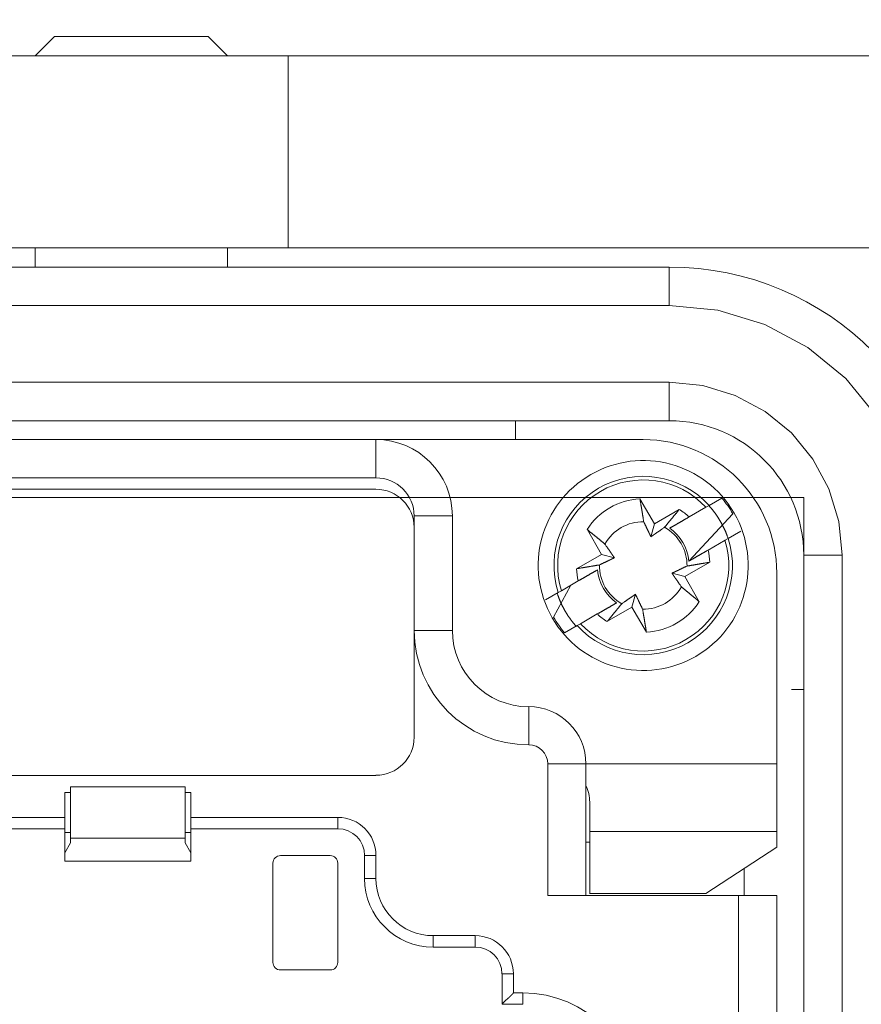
# Model space of a CAD drawing. Header units: millimetres. Extents: x 12388 to 56229, y -202 to 7369.
# Tile 61 of 88: x 21579 to 21666, y 2482 to 2584. Entities that reach past the tile are written whole.
import ezdxf

# ---------------------------------------------------------------- set-up
doc = ezdxf.new("R2010")
doc.units = ezdxf.units.MM
doc.header["$LTSCALE"] = 40
doc.layers.add('도면층1', color=1, linetype='Continuous')

# ---------------------------------------------------------------- blocks, each defined once
blk = doc.blocks.new('0077')
at = {"layer": '도면층1', "linetype": 'Continuous', "lineweight": 0}
for p, q in [((21582.15, 2582.55), (21580.14, 2580.54)), ((21598.14, 2582.54), (21582.14, 2582.54)), ((21600.14, 2580.54), (21598.13, 2582.55)), ((21606.46, 2580.54), (21574.14, 2580.54)), ((21606.46, 2560.54), (21606.46, 2580.54)), ((21670.14, 2580.54), (21606.46, 2580.54)), ((21606.46, 2560.54), (21574.14, 2560.54)), ((21580.14, 2560.54), (21580.14, 2558.54)), ((21600.14, 2558.54), (21600.14, 2560.54)), ((21671.82, 2560.54), (21606.46, 2560.54)), ((21534.14, 2558.54), (21646.14, 2558.54)), ((21646.14, 2558.54), (21646.14, 2554.54)), ((21646.14, 2554.54), (21534.14, 2554.54)), ((21646.14, 2546.54), (21534.14, 2546.54)), ((21646.14, 2542.54), (21646.14, 2546.54)), ((21534.14, 2542.54), (21646.14, 2542.54)), ((21630.14, 2540.61), (21630.14, 2542.54)), ((21563.95, 2540.57), (21615.61, 2540.57)), ((21615.61, 2540.57), (21615.61, 2536.6)), ((21643.43, 2540.57), (21615.61, 2540.57)), ((21615.61, 2536.6), (21563.95, 2536.6)), ((21563.95, 2535.41), (21615.61, 2535.41)), ((21643.09, 2534.4), (21644.59, 2531.8)), ((21651.61, 2534.48), (21650.29, 2533.72)), ((21644.59, 2531.8), (21647.19, 2533.3)), ((21648.18, 2527.91), (21652.77, 2532.85)), ((21648.21, 2532.51), (21649.96, 2533.52)), ((21649.96, 2533.52), (21650.29, 2533.72)), ((21623.56, 2532.62), (21619.59, 2532.62)), ((21619.59, 2531.43), (21619.59, 2532.62)), ((21623.56, 2532.62), (21623.56, 2520.7)), ((21644.23, 2530.46), (21644.59, 2531.8)), ((21647.16, 2531.91), (21646.19, 2531.35)), ((21648.21, 2532.51), (21648.11, 2532.46)), ((21619.59, 2531.43), (21619.59, 2520.7)), ((21639.09, 2528.62), (21637.58, 2531.23)), ((21652.28, 2530.27), (21653.6, 2531.04)), ((21651.95, 2530.08), (21650.19, 2529.07)), ((21652.28, 2530.27), (21651.95, 2530.08)), ((21636.48, 2527.12), (21639.09, 2528.62)), ((21639.09, 2528.62), (21640.43, 2528.26)), ((21650.37, 2527.8), (21647.77, 2526.3)), ((21660.14, 2528.54), (21660.14, 2348.54)), ((21664.14, 2528.54), (21660.14, 2528.54)), ((21664.14, 2348.54), (21664.14, 2528.54)), ((21638.67, 2527.01), (21636.67, 2525.85)), ((21647.77, 2526.3), (21646.43, 2526.66)), ((21657.34, 2526.66), (21657.34, 2506.8)), ((21634.91, 2524.83), (21636.66, 2525.85)), ((21647.77, 2526.3), (21649.27, 2523.69)), ((21634.58, 2524.64), (21633.26, 2523.88)), ((21635.89, 2525.4), (21634.09, 2522.07)), ((21634.58, 2524.64), (21634.91, 2524.83)), ((21638.65, 2522.41), (21640.66, 2523.57)), ((21642.62, 2524.46), (21642.26, 2523.12)), ((21642.26, 2523.12), (21639.66, 2521.61)), ((21643.77, 2520.51), (21642.26, 2523.12)), ((21638.65, 2522.41), (21636.9, 2521.39)), ((21619.59, 2520.7), (21619.59, 2509.58)), ((21623.56, 2520.7), (21619.59, 2520.7)), ((21635.24, 2520.44), (21636.56, 2521.2)), ((21636.9, 2521.39), (21636.56, 2521.2)), ((21658.87, 2514.54), (21660.14, 2514.54)), ((21631.51, 2512.76), (21631.51, 2508.78)), ((21633.49, 2506.8), (21637.47, 2506.8)), ((21633.49, 2493.09), (21633.49, 2506.8)), ((21637.47, 2506.8), (21637.47, 2493.09)), ((21657.34, 2506.8), (21637.47, 2506.8)), ((21657.34, 2506.8), (21657.34, 2499.75)), ((21615.61, 2505.6), (21563.95, 2505.6)), ((21583.82, 2504.41), (21595.74, 2504.41)), ((21583.82, 2504.41), (21583.82, 2499.05)), ((21595.74, 2499.05), (21595.74, 2504.41)), ((21583.23, 2501.23), (21583.23, 2503.82)), ((21583.23, 2503.82), (21583.82, 2503.82)), ((21595.74, 2503.82), (21596.34, 2503.82)), ((21596.34, 2503.82), (21596.34, 2501.23)), ((21637.86, 2499.75), (21637.86, 2502.82)), ((21561.57, 2501.23), (21583.23, 2501.23)), ((21583.23, 2500.04), (21583.23, 2501.23)), ((21596.34, 2501.23), (21611.64, 2501.23)), ((21596.34, 2501.23), (21596.34, 2500.04)), ((21611.64, 2501.23), (21611.64, 2500.04)), ((21583.23, 2500.04), (21561.57, 2500.04)), ((21583.23, 2496.66), (21583.23, 2500.04)), ((21596.34, 2500.04), (21596.34, 2496.66)), ((21611.64, 2500.04), (21596.34, 2500.04)), ((21583.82, 2499.64), (21583.23, 2499.64)), ((21583.82, 2499.05), (21583.82, 2498.57)), ((21583.82, 2499.05), (21595.74, 2499.05)), ((21596.34, 2499.64), (21595.74, 2499.64)), ((21595.74, 2498.57), (21595.74, 2499.05)), ((21637.86, 2493.28), (21637.86, 2499.75)), ((21657.34, 2499.75), (21637.86, 2499.75)), ((21657.34, 2498.13), (21657.34, 2499.75)), ((21583.82, 2498.57), (21583.23, 2497.55)), ((21596.34, 2497.55), (21595.74, 2498.57)), ((21637.47, 2498.65), (21637.86, 2498.65)), ((21657.34, 2498.13), (21649.96, 2493.29)), ((21605.68, 2497.26), (21610.84, 2497.26)), ((21615.61, 2497.26), (21614.42, 2497.26)), ((21614.42, 2494.87), (21614.42, 2497.26)), ((21615.61, 2497.26), (21615.61, 2494.87)), ((21596.34, 2496.66), (21583.23, 2496.66)), ((21604.88, 2486.13), (21604.88, 2496.46)), ((21611.64, 2496.46), (21611.64, 2486.13)), ((21653.93, 2495.89), (21653.93, 2493.09)), ((21615.61, 2494.87), (21614.42, 2494.87)), ((21653.36, 2493.09), (21633.49, 2493.09)), ((21649.96, 2493.29), (21637.86, 2493.29)), ((21657.34, 2493.09), (21653.36, 2493.09)), ((21653.36, 2385.4), (21653.36, 2493.09)), ((21657.34, 2493.09), (21657.34, 2385.4)), ((21621.57, 2488.91), (21625.94, 2488.91)), ((21621.57, 2488.91), (21621.57, 2487.72)), ((21625.94, 2488.91), (21625.94, 2487.72)), ((21625.94, 2487.72), (21621.57, 2487.72)), ((21610.84, 2485.34), (21605.68, 2485.34)), ((21629.92, 2484.94), (21628.73, 2484.94)), ((21628.73, 2481.76), (21628.73, 2484.94)), ((21629.92, 2484.94), (21629.92, 2482.95)), ((21629.92, 2482.95), (21630.91, 2482.95)), ((21630.91, 2482.95), (21630.91, 2481.76)), ((21630.91, 2481.76), (21628.73, 2481.76))]:
    blk.add_line(p, q, dxfattribs=at)
at = {"layer": '도면층1', "linetype": 'Continuous', "lineweight": 15}
for p, q in [((21660.14, 2534.54), (21520.14, 2534.54)), ((21660.14, 2342.54), (21660.14, 2534.54))]:
    blk.add_line(p, q, dxfattribs=at)
at = {"layer": '도면층1', "linetype": 'Continuous', "lineweight": 0, "flags": 128}
for points in [[(21672.14, 2528.54), (21671.64, 2533.61), (21670.16, 2538.49), (21667.75, 2542.99), (21664.52, 2546.93), (21660.58, 2550.16), (21656.09, 2552.56), (21651.21, 2554.04), (21646.14, 2554.54)], [(21646.14, 2546.54), (21649.65, 2546.2), (21653.02, 2545.17), (21656.14, 2543.51), (21658.86, 2541.27), (21661.1, 2538.54), (21662.77, 2535.43), (21663.79, 2532.05), (21664.14, 2528.54)]]:
    blk.add_lwpolyline(points, dxfattribs=at)
at = {"layer": '도면층1', "linetype": 'Continuous', "lineweight": 0}
for points in [[(21643.09, 2534.4), (21643.1, 2534.31, 0.00002), (21643.12, 2534.21, 0.000021), (21643.14, 2534.12, 0.000022), (21643.15, 2534.02, 0.000022), (21643.17, 2533.93, 0.000023), (21643.18, 2533.84, 0.000023), (21643.2, 2533.75, 0.000024), (21643.21, 2533.66, 0.000025), (21643.23, 2533.58, 0.000025), (21643.24, 2533.49, 0.000026), (21643.26, 2533.41, 0.000027), (21643.27, 2533.32, 0.000027), (21643.28, 2533.24, 0.000028), (21643.3, 2533.16, 0.000029), (21643.31, 2533.08, 0.00003), (21643.32, 2533, 0.000031), (21643.34, 2532.92, 0.000032), (21643.35, 2532.85, 0.000034), (21643.36, 2532.77, 0.000034), (21643.37, 2532.7, 0.000032), (21643.39, 2532.63, 0.000037), (21643.4, 2532.55, 0.000045), (21643.41, 2532.48, 0.000036), (21643.42, 2532.41, 0.000012), (21643.43, 2532.35, 0.000052), (21643.44, 2532.28, 0.000096), (21643.46, 2532.16, 0.00005), (21643.49, 2532.02, 0.000027)], [(21645.65, 2531.44), (21645.69, 2531.49, 0.000046), (21645.74, 2531.54, 0.000044), (21645.78, 2531.59, 0.000043), (21645.82, 2531.64, 0.000041), (21645.87, 2531.69, 0.00004), (21645.91, 2531.75, 0.000039), (21645.95, 2531.8, 0.000038), (21646, 2531.86, 0.000036), (21646.05, 2531.91, 0.000035), (21646.09, 2531.97, 0.000034), (21646.14, 2532.03, 0.000033), (21646.19, 2532.09, 0.000032), (21646.24, 2532.14, 0.000031), (21646.29, 2532.21, 0.00003), (21646.34, 2532.27, 0.000029), (21646.39, 2532.33, 0.000028), (21646.44, 2532.39, 0.000028), (21646.5, 2532.46, 0.000027), (21646.55, 2532.52, 0.000026), (21646.6, 2532.59, 0.000024), (21646.66, 2532.65, 0.000025), (21646.72, 2532.72, 0.000029), (21646.78, 2532.79, 0.000021), (21646.83, 2532.86, 0.000007), (21646.88, 2532.92, 0.000029), (21646.95, 2533.01, 0.000048), (21647.05, 2533.13, 0.000022), (21647.19, 2533.3, 0.000012)], [(21650.26, 2533.7), (21650.32, 2533.64, -0.002137), (21650.37, 2533.58, -0.002139), (21650.42, 2533.52, -0.002138), (21650.48, 2533.46, -0.002135), (21650.53, 2533.4, -0.002134), (21650.58, 2533.34, -0.002133), (21650.63, 2533.28, -0.002132), (21650.68, 2533.21, -0.002131), (21650.73, 2533.15, -0.00213), (21650.78, 2533.09, -0.002129), (21650.83, 2533.02, -0.002129), (21650.88, 2532.96, -0.002128), (21650.92, 2532.9, -0.002128), (21650.97, 2532.83, -0.002128), (21651.02, 2532.77, -0.002128), (21651.06, 2532.7, -0.002129), (21651.11, 2532.63, -0.002129), (21651.15, 2532.57, -0.00213), (21651.2, 2532.5, -0.00213), (21651.24, 2532.43, -0.002131), (21651.28, 2532.37, -0.002132), (21651.33, 2532.3, -0.002134), (21651.37, 2532.23, -0.002135), (21651.41, 2532.16, -0.002136), (21651.45, 2532.09, -0.002138), (21651.49, 2532.02, -0.002141), (21651.53, 2531.95, -0.002141), (21651.57, 2531.88, -0.002141), (21651.61, 2531.81, -0.00214), (21651.65, 2531.74, -0.002138), (21651.68, 2531.67, -0.002136), (21651.72, 2531.6, -0.002133), (21651.75, 2531.53, -0.002133), (21651.79, 2531.46, -0.002136), (21651.82, 2531.38, -0.00213), (21651.86, 2531.31, -0.002116), (21651.89, 2531.24, -0.002133), (21651.92, 2531.17, -0.002176), (21651.96, 2531.09, -0.002114), (21651.99, 2531.02, -0.001974), (21652.02, 2530.95, -0.002178), (21652.05, 2530.87, -0.002597), (21652.08, 2530.79, -0.001971), (21652.11, 2530.72, -0.000676), (21652.13, 2530.66, -0.002781), (21652.16, 2530.57, -0.00479), (21652.21, 2530.44, -0.002343), (21652.27, 2530.27, -0.001241)], [(21643.49, 2532.02), (21643.52, 2531.94, 0.000077), (21643.56, 2531.87, 0.000082), (21643.59, 2531.81, 0.000086), (21643.62, 2531.74, 0.000086), (21643.65, 2531.67, 0.000088), (21643.68, 2531.61, 0.00009), (21643.71, 2531.55, 0.000092), (21643.74, 2531.49, 0.000093), (21643.76, 2531.43, 0.000096), (21643.79, 2531.37, 0.000097), (21643.82, 2531.32, 0.000099), (21643.84, 2531.26, 0.000101), (21643.87, 2531.21, 0.000103), (21643.89, 2531.16, 0.000105), (21643.92, 2531.11, 0.000107), (21643.94, 2531.06, 0.000108), (21643.97, 2531.01, 0.000111), (21643.99, 2530.96, 0.000115), (21644.01, 2530.91, 0.000114), (21644.03, 2530.87, 0.000109), (21644.05, 2530.82, 0.000121), (21644.08, 2530.78, 0.000146), (21644.1, 2530.74, 0.000115), (21644.12, 2530.7, 0.000045), (21644.13, 2530.66, 0.000161), (21644.16, 2530.61, 0.000286), (21644.19, 2530.55, 0.000148), (21644.23, 2530.46, 0.000082)], [(21646.19, 2531.35), (21646.25, 2531.38, 0.000003), (21646.31, 2531.42, 0.000003), (21646.36, 2531.45, 0.000003), (21646.42, 2531.48, 0.000003), (21646.48, 2531.52, 0.000003), (21646.54, 2531.55, 0.000003), (21646.6, 2531.58, 0.000003), (21646.66, 2531.62, 0.000003), (21646.72, 2531.65, 0.000003), (21646.78, 2531.69, 0.000003), (21646.85, 2531.73, 0.000003), (21646.91, 2531.76, 0.000003), (21646.97, 2531.8, 0.000002), (21647.04, 2531.84, 0.000002), (21647.1, 2531.88, 0.000002), (21647.17, 2531.91, 0.000002), (21647.24, 2531.95, 0.000002), (21647.31, 2531.99, 0.000002), (21647.38, 2532.03, 0.000002), (21647.45, 2532.07, 0.000002), (21647.52, 2532.11, 0.000002), (21647.59, 2532.16, 0.000002), (21647.67, 2532.2, 0.000002), (21647.74, 2532.24, 0.000001), (21647.8, 2532.28, 0.000002), (21647.89, 2532.33, 0.000004), (21648.03, 2532.41, 0.000002), (21648.21, 2532.51, 0.000001)], [(21639.45, 2529.69), (21639.4, 2529.73, 0.000044), (21639.35, 2529.77, 0.000043), (21639.3, 2529.81, 0.000041), (21639.25, 2529.85, 0.00004), (21639.19, 2529.9, 0.000038), (21639.14, 2529.94, 0.000037), (21639.09, 2529.99, 0.000036), (21639.03, 2530.03, 0.000035), (21638.98, 2530.08, 0.000034), (21638.92, 2530.13, 0.000033), (21638.86, 2530.17, 0.000032), (21638.8, 2530.22, 0.000031), (21638.74, 2530.27, 0.00003), (21638.68, 2530.32, 0.000029), (21638.62, 2530.37, 0.000028), (21638.56, 2530.42, 0.000027), (21638.49, 2530.47, 0.000027), (21638.43, 2530.53, 0.000026), (21638.36, 2530.58, 0.000025), (21638.3, 2530.64, 0.000023), (21638.23, 2530.69, 0.000024), (21638.16, 2530.75, 0.000028), (21638.09, 2530.81, 0.000021), (21638.02, 2530.86, 0.000007), (21637.96, 2530.91, 0.000028), (21637.88, 2530.98, 0.000046), (21637.75, 2531.09, 0.000021), (21637.58, 2531.23, 0.000011)], [(21644.23, 2530.46), (21644.27, 2530.48, 0.000151), (21644.3, 2530.51, 0.000144), (21644.34, 2530.53, 0.000141), (21644.37, 2530.55, 0.00014), (21644.41, 2530.58, 0.000138), (21644.45, 2530.61, 0.000135), (21644.49, 2530.63, 0.000133), (21644.53, 2530.66, 0.000131), (21644.57, 2530.69, 0.000129), (21644.61, 2530.71, 0.000127), (21644.65, 2530.74, 0.000124), (21644.69, 2530.77, 0.000122), (21644.74, 2530.8, 0.00012), (21644.78, 2530.83, 0.000119), (21644.83, 2530.86, 0.000116), (21644.87, 2530.9, 0.000113), (21644.92, 2530.93, 0.000112), (21644.97, 2530.96, 0.000113), (21645.02, 2531, 0.000107), (21645.07, 2531.03, 0.000097), (21645.12, 2531.07, 0.000107), (21645.18, 2531.1, 0.000127), (21645.23, 2531.14, 0.000091), (21645.29, 2531.18, 0.000024), (21645.34, 2531.22, 0.000131), (21645.4, 2531.26, 0.000216), (21645.51, 2531.34, 0.000097), (21645.65, 2531.44, 0.000049)], [(21640.43, 2528.26), (21640.4, 2528.3, 0.000147), (21640.38, 2528.33, 0.00014), (21640.36, 2528.37, 0.000137), (21640.33, 2528.41, 0.000136), (21640.31, 2528.44, 0.000134), (21640.28, 2528.48, 0.000132), (21640.25, 2528.52, 0.000129), (21640.23, 2528.56, 0.000127), (21640.2, 2528.6, 0.000125), (21640.17, 2528.64, 0.000123), (21640.14, 2528.68, 0.000121), (21640.11, 2528.72, 0.000119), (21640.08, 2528.77, 0.000117), (21640.05, 2528.81, 0.000115), (21640.02, 2528.86, 0.000112), (21639.99, 2528.9, 0.00011), (21639.96, 2528.95, 0.000109), (21639.92, 2529, 0.00011), (21639.89, 2529.05, 0.000104), (21639.85, 2529.1, 0.000094), (21639.82, 2529.15, 0.000104), (21639.78, 2529.21, 0.000123), (21639.74, 2529.26, 0.000088), (21639.71, 2529.32, 0.000024), (21639.67, 2529.37, 0.000127), (21639.62, 2529.43, 0.000209), (21639.55, 2529.54, 0.000094), (21639.45, 2529.69, 0.000047)], [(21650.19, 2529.07), (21650.11, 2529.02, 0), (21650.03, 2528.98, -0.000001), (21649.95, 2528.93, -0.000001), (21649.88, 2528.89, -0.000001), (21649.8, 2528.84, -0.000001), (21649.73, 2528.8, -0.000001), (21649.65, 2528.76, -0.000001), (21649.58, 2528.72, -0.000001), (21649.51, 2528.67, -0.000001), (21649.43, 2528.63, -0.000001), (21649.36, 2528.59, -0.000001), (21649.29, 2528.55, -0.000001), (21649.23, 2528.51, -0.000001), (21649.16, 2528.47, -0.000001), (21649.09, 2528.43, -0.000001), (21649.03, 2528.4, -0.000001), (21648.96, 2528.36, -0.000001), (21648.9, 2528.32, -0.000001), (21648.83, 2528.29, -0.000001), (21648.77, 2528.25, -0.000001), (21648.71, 2528.21, -0.000001), (21648.65, 2528.18, -0.000001), (21648.58, 2528.14, -0.000001), (21648.53, 2528.11, 0), (21648.47, 2528.08, -0.000001), (21648.41, 2528.04, -0.000002), (21648.31, 2527.98, -0.000001), (21648.18, 2527.91, -0.000001)], [(21638.87, 2527.52), (21638.94, 2527.55, 0.000081), (21639.01, 2527.59, 0.000087), (21639.08, 2527.62, 0.000091), (21639.15, 2527.65, 0.000091), (21639.21, 2527.68, 0.000093), (21639.27, 2527.71, 0.000095), (21639.34, 2527.74, 0.000097), (21639.4, 2527.77, 0.000099), (21639.46, 2527.8, 0.000101), (21639.51, 2527.82, 0.000103), (21639.57, 2527.85, 0.000105), (21639.62, 2527.88, 0.000107), (21639.68, 2527.9, 0.000109), (21639.73, 2527.93, 0.000111), (21639.78, 2527.95, 0.000113), (21639.83, 2527.97, 0.000114), (21639.88, 2528, 0.000117), (21639.92, 2528.02, 0.000121), (21639.97, 2528.04, 0.000121), (21640.02, 2528.06, 0.000115), (21640.06, 2528.09, 0.000128), (21640.11, 2528.11, 0.000154), (21640.15, 2528.13, 0.000122), (21640.19, 2528.15, 0.000047), (21640.23, 2528.17, 0.00017), (21640.27, 2528.19, 0.000302), (21640.34, 2528.22, 0.000156), (21640.43, 2528.26, 0.000086)], [(21650.37, 2527.8), (21650.28, 2527.78, 0.000019), (21650.18, 2527.77, 0.00002), (21650.09, 2527.75, 0.00002), (21649.99, 2527.73, 0.000021), (21649.9, 2527.72, 0.000021), (21649.81, 2527.7, 0.000022), (21649.72, 2527.69, 0.000022), (21649.63, 2527.67, 0.000023), (21649.54, 2527.66, 0.000024), (21649.46, 2527.65, 0.000024), (21649.37, 2527.63, 0.000025), (21649.29, 2527.62, 0.000026), (21649.21, 2527.6, 0.000027), (21649.13, 2527.59, 0.000027), (21649.05, 2527.58, 0.000028), (21648.97, 2527.56, 0.000029), (21648.89, 2527.55, 0.00003), (21648.82, 2527.54, 0.000031), (21648.74, 2527.53, 0.000031), (21648.67, 2527.51, 0.00003), (21648.59, 2527.5, 0.000034), (21648.52, 2527.49, 0.000043), (21648.45, 2527.48, 0.000033), (21648.38, 2527.46, 0.000012), (21648.32, 2527.45, 0.000049), (21648.25, 2527.44, 0.00009), (21648.13, 2527.42, 0.000047), (21647.99, 2527.4, 0.000025)], [(21636.48, 2527.12), (21636.58, 2527.14, 0.000018), (21636.68, 2527.15, 0.000019), (21636.77, 2527.17, 0.000019), (21636.86, 2527.18, 0.00002), (21636.96, 2527.2, 0.00002), (21637.05, 2527.21, 0.000021), (21637.14, 2527.23, 0.000021), (21637.22, 2527.24, 0.000022), (21637.31, 2527.26, 0.000023), (21637.4, 2527.27, 0.000023), (21637.48, 2527.29, 0.000024), (21637.56, 2527.3, 0.000025), (21637.65, 2527.31, 0.000025), (21637.73, 2527.33, 0.000026), (21637.81, 2527.34, 0.000027), (21637.89, 2527.35, 0.000027), (21637.96, 2527.37, 0.000029), (21638.04, 2527.38, 0.00003), (21638.12, 2527.39, 0.00003), (21638.19, 2527.4, 0.000029), (21638.26, 2527.42, 0.000033), (21638.33, 2527.43, 0.000041), (21638.41, 2527.44, 0.000032), (21638.47, 2527.45, 0.000011), (21638.53, 2527.46, 0.000047), (21638.61, 2527.48, 0.000086), (21638.72, 2527.49, 0.000045), (21638.87, 2527.52, 0.000024)], [(21636.66, 2525.85), (21636.74, 2525.89, 0.000002), (21636.82, 2525.94, 0.000002), (21636.9, 2525.99, 0.000002), (21636.98, 2526.03, 0.000002), (21637.05, 2526.07, 0.000002), (21637.13, 2526.12, 0.000003), (21637.2, 2526.16, 0.000003), (21637.28, 2526.2, 0.000003), (21637.35, 2526.24, 0.000003), (21637.42, 2526.29, 0.000003), (21637.49, 2526.33, 0.000003), (21637.56, 2526.37, 0.000003), (21637.63, 2526.41, 0.000003), (21637.7, 2526.44, 0.000003), (21637.76, 2526.48, 0.000003), (21637.83, 2526.52, 0.000003), (21637.89, 2526.56, 0.000003), (21637.96, 2526.6, 0.000003), (21638.02, 2526.63, 0.000003), (21638.09, 2526.67, 0.000003), (21638.15, 2526.7, 0.000004), (21638.21, 2526.74, 0.000005), (21638.27, 2526.78, 0.000004), (21638.33, 2526.81, 0.000001), (21638.38, 2526.84, 0.000005), (21638.45, 2526.88, 0.000009), (21638.55, 2526.93, 0.000005), (21638.67, 2527.01, 0.000003)], [(21647.99, 2527.4), (21647.91, 2527.36, 0.00008), (21647.84, 2527.33, 0.000086), (21647.78, 2527.3, 0.00009), (21647.71, 2527.27, 0.00009), (21647.64, 2527.24, 0.000092), (21647.58, 2527.21, 0.000094), (21647.52, 2527.18, 0.000096), (21647.46, 2527.15, 0.000098), (21647.4, 2527.12, 0.0001), (21647.34, 2527.09, 0.000102), (21647.29, 2527.07, 0.000104), (21647.23, 2527.04, 0.000106), (21647.18, 2527.02, 0.000108), (21647.13, 2526.99, 0.00011), (21647.08, 2526.97, 0.000112), (21647.03, 2526.94, 0.000113), (21646.98, 2526.92, 0.000116), (21646.93, 2526.9, 0.00012), (21646.88, 2526.88, 0.00012), (21646.84, 2526.85, 0.000114), (21646.79, 2526.83, 0.000127), (21646.75, 2526.81, 0.000152), (21646.71, 2526.79, 0.00012), (21646.66, 2526.77, 0.000047), (21646.63, 2526.75, 0.000169), (21646.58, 2526.73, 0.000299), (21646.51, 2526.7, 0.000155), (21646.43, 2526.66, 0.000085)], [(21646.43, 2526.66), (21646.45, 2526.62, 0.000153), (21646.47, 2526.59, 0.000146), (21646.5, 2526.55, 0.000142), (21646.52, 2526.51, 0.000142), (21646.55, 2526.48, 0.000139), (21646.58, 2526.44, 0.000137), (21646.6, 2526.4, 0.000135), (21646.63, 2526.36, 0.000133), (21646.66, 2526.32, 0.00013), (21646.68, 2526.28, 0.000128), (21646.71, 2526.24, 0.000126), (21646.74, 2526.19, 0.000124), (21646.77, 2526.15, 0.000122), (21646.8, 2526.11, 0.00012), (21646.83, 2526.06, 0.000117), (21646.87, 2526.01, 0.000115), (21646.9, 2525.97, 0.000114), (21646.93, 2525.92, 0.000114), (21646.97, 2525.87, 0.000108), (21647, 2525.82, 0.000098), (21647.04, 2525.77, 0.000108), (21647.07, 2525.71, 0.000129), (21647.11, 2525.65, 0.000092), (21647.15, 2525.6, 0.000025), (21647.18, 2525.55, 0.000133), (21647.23, 2525.48, 0.000219), (21647.31, 2525.38, 0.000098), (21647.41, 2525.23, 0.000049)], [(21636.47, 2521.11), (21636.42, 2521.16, -0.001799), (21636.38, 2521.21, -0.001799), (21636.33, 2521.27, -0.001799), (21636.29, 2521.32, -0.0018), (21636.24, 2521.37, -0.001801), (21636.2, 2521.42, -0.001802), (21636.16, 2521.47, -0.001802), (21636.12, 2521.52, -0.001804), (21636.07, 2521.58, -0.001805), (21636.03, 2521.63, -0.001806), (21635.99, 2521.68, -0.001807), (21635.95, 2521.74, -0.001809), (21635.91, 2521.79, -0.001809), (21635.87, 2521.85, -0.001808), (21635.83, 2521.9, -0.001806), (21635.79, 2521.96, -0.001805), (21635.75, 2522.01, -0.001804), (21635.71, 2522.07, -0.001803), (21635.67, 2522.12, -0.001802), (21635.63, 2522.18, -0.001801), (21635.6, 2522.23, -0.0018), (21635.56, 2522.29, -0.001799), (21635.52, 2522.35, -0.001799), (21635.49, 2522.41, -0.001798), (21635.45, 2522.46, -0.001798), (21635.42, 2522.52, -0.001798), (21635.38, 2522.58, -0.001797), (21635.35, 2522.64, -0.001797), (21635.31, 2522.69, -0.001797), (21635.28, 2522.75, -0.001797), (21635.24, 2522.81, -0.001797), (21635.21, 2522.87, -0.001798), (21635.18, 2522.93, -0.001798), (21635.15, 2522.99, -0.001799), (21635.12, 2523.05, -0.001799), (21635.08, 2523.11, -0.0018), (21635.05, 2523.17, -0.0018), (21635.02, 2523.23, -0.001801), (21634.99, 2523.29, -0.001802), (21634.96, 2523.35, -0.001804), (21634.93, 2523.41, -0.001804), (21634.91, 2523.47, -0.001804), (21634.88, 2523.54, -0.001807), (21634.85, 2523.6, -0.001812), (21634.82, 2523.66, -0.001808), (21634.8, 2523.72, -0.001796), (21634.77, 2523.78, -0.001811), (21634.74, 2523.85, -0.001845), (21634.72, 2523.91, -0.001792), (21634.69, 2523.97, -0.001673), (21634.67, 2524.03, -0.001845), (21634.65, 2524.1, -0.002197), (21634.62, 2524.16, -0.001668), (21634.6, 2524.23, -0.000574), (21634.58, 2524.28, -0.002349), (21634.55, 2524.35, -0.004041), (21634.52, 2524.46, -0.001976), (21634.47, 2524.61, -0.001047)], [(21647.41, 2525.23), (21647.46, 2525.19, 0.000046), (21647.51, 2525.15, 0.000044), (21647.56, 2525.11, 0.000043), (21647.61, 2525.06, 0.000041), (21647.66, 2525.02, 0.00004), (21647.71, 2524.98, 0.000039), (21647.77, 2524.93, 0.000038), (21647.82, 2524.89, 0.000036), (21647.88, 2524.84, 0.000035), (21647.94, 2524.79, 0.000034), (21648, 2524.74, 0.000033), (21648.05, 2524.7, 0.000032), (21648.11, 2524.65, 0.000031), (21648.17, 2524.6, 0.00003), (21648.24, 2524.55, 0.000029), (21648.3, 2524.5, 0.000028), (21648.36, 2524.44, 0.000028), (21648.43, 2524.39, 0.000027), (21648.49, 2524.34, 0.000026), (21648.56, 2524.28, 0.000024), (21648.62, 2524.23, 0.000025), (21648.69, 2524.17, 0.000029), (21648.76, 2524.11, 0.000021), (21648.83, 2524.06, 0.000007), (21648.89, 2524, 0.000029), (21648.97, 2523.94, 0.000048), (21649.1, 2523.83, 0.000022), (21649.27, 2523.69, 0.000012)], [(21640.66, 2523.57), (21640.61, 2523.54, 0.000002), (21640.55, 2523.5, 0.000002), (21640.49, 2523.47, 0.000002), (21640.43, 2523.44, 0.000002), (21640.38, 2523.4, 0.000002), (21640.32, 2523.37, 0.000002), (21640.26, 2523.33, 0.000002), (21640.2, 2523.3, 0.000002), (21640.13, 2523.26, 0.000002), (21640.07, 2523.23, 0.000002), (21640.01, 2523.19, 0.000002), (21639.95, 2523.15, 0.000002), (21639.88, 2523.12, 0.000002), (21639.82, 2523.08, 0.000002), (21639.75, 2523.04, 0.000002), (21639.68, 2523, 0.000002), (21639.62, 2522.96, 0.000002), (21639.55, 2522.92, 0.000002), (21639.48, 2522.88, 0.000002), (21639.41, 2522.84, 0.000001), (21639.34, 2522.8, 0.000001), (21639.26, 2522.76, 0.000002), (21639.19, 2522.72, 0.000001), (21639.12, 2522.68, 0), (21639.05, 2522.64, 0.000002), (21638.97, 2522.59, 0.000003), (21638.83, 2522.51, 0.000001), (21638.65, 2522.41, 0.000001)], [(21641.2, 2523.48), (21641.16, 2523.43, 0.000052), (21641.12, 2523.38, 0.00005), (21641.08, 2523.33, 0.000048), (21641.03, 2523.28, 0.000047), (21640.99, 2523.23, 0.000045), (21640.95, 2523.17, 0.000044), (21640.9, 2523.12, 0.000042), (21640.86, 2523.06, 0.000041), (21640.81, 2523.01, 0.00004), (21640.76, 2522.95, 0.000039), (21640.71, 2522.89, 0.000037), (21640.67, 2522.83, 0.000036), (21640.62, 2522.77, 0.000035), (21640.57, 2522.71, 0.000034), (21640.52, 2522.65, 0.000033), (21640.46, 2522.59, 0.000032), (21640.41, 2522.53, 0.000031), (21640.36, 2522.46, 0.000031), (21640.3, 2522.4, 0.000029), (21640.25, 2522.33, 0.000027), (21640.2, 2522.26, 0.000029), (21640.14, 2522.19, 0.000033), (21640.08, 2522.12, 0.000024), (21640.02, 2522.06, 0.000008), (21639.97, 2521.99, 0.000033), (21639.91, 2521.91, 0.000054), (21639.8, 2521.78, 0.000025), (21639.66, 2521.61, 0.000013)], [(21642.62, 2524.46), (21642.59, 2524.44, 0.00015), (21642.55, 2524.41, 0.000143), (21642.52, 2524.39, 0.00014), (21642.48, 2524.36, 0.000139), (21642.44, 2524.34, 0.000137), (21642.41, 2524.31, 0.000134), (21642.37, 2524.29, 0.000132), (21642.33, 2524.26, 0.00013), (21642.29, 2524.23, 0.000128), (21642.25, 2524.2, 0.000126), (21642.21, 2524.17, 0.000123), (21642.16, 2524.15, 0.000121), (21642.12, 2524.12, 0.000119), (21642.07, 2524.08, 0.000118), (21642.03, 2524.05, 0.000115), (21641.98, 2524.02, 0.000112), (21641.93, 2523.99, 0.000111), (21641.89, 2523.96, 0.000112), (21641.84, 2523.92, 0.000106), (21641.79, 2523.89, 0.000096), (21641.73, 2523.85, 0.000106), (21641.68, 2523.81, 0.000126), (21641.62, 2523.77, 0.00009), (21641.57, 2523.74, 0.000024), (21641.52, 2523.7, 0.00013), (21641.45, 2523.66, 0.000214), (21641.35, 2523.58, 0.000096), (21641.2, 2523.48, 0.000048)], [(21643.37, 2522.9), (21643.33, 2522.97, 0.000076), (21643.3, 2523.04, 0.000081), (21643.27, 2523.11, 0.000085), (21643.24, 2523.18, 0.000085), (21643.21, 2523.24, 0.000087), (21643.18, 2523.31, 0.000089), (21643.15, 2523.37, 0.000091), (21643.12, 2523.43, 0.000092), (21643.09, 2523.49, 0.000094), (21643.06, 2523.54, 0.000096), (21643.04, 2523.6, 0.000098), (21643.01, 2523.65, 0.0001), (21642.99, 2523.71, 0.000102), (21642.96, 2523.76, 0.000104), (21642.94, 2523.81, 0.000106), (21642.91, 2523.86, 0.000107), (21642.89, 2523.91, 0.00011), (21642.87, 2523.96, 0.000114), (21642.84, 2524, 0.000113), (21642.82, 2524.05, 0.000108), (21642.8, 2524.09, 0.00012), (21642.78, 2524.14, 0.000144), (21642.76, 2524.18, 0.000114), (21642.74, 2524.22, 0.000044), (21642.72, 2524.26, 0.000159), (21642.7, 2524.3, 0.000283), (21642.67, 2524.37, 0.000146), (21642.62, 2524.46, 0.000081)], [(21643.77, 2520.51), (21643.75, 2520.61, 0.00002), (21643.73, 2520.71, 0.000021), (21643.72, 2520.8, 0.000021), (21643.7, 2520.89, 0.000022), (21643.69, 2520.99, 0.000022), (21643.67, 2521.08, 0.000023), (21643.66, 2521.17, 0.000024), (21643.64, 2521.26, 0.000024), (21643.63, 2521.34, 0.000025), (21643.61, 2521.43, 0.000026), (21643.6, 2521.51, 0.000026), (21643.59, 2521.6, 0.000027), (21643.57, 2521.68, 0.000028), (21643.56, 2521.76, 0.000029), (21643.55, 2521.84, 0.00003), (21643.53, 2521.92, 0.00003), (21643.52, 2521.99, 0.000032), (21643.51, 2522.07, 0.000033), (21643.49, 2522.15, 0.000033), (21643.48, 2522.22, 0.000032), (21643.47, 2522.29, 0.000036), (21643.46, 2522.36, 0.000045), (21643.45, 2522.44, 0.000035), (21643.43, 2522.51, 0.000012), (21643.42, 2522.57, 0.000052), (21643.41, 2522.64, 0.000095), (21643.39, 2522.75, 0.000049), (21643.37, 2522.9, 0.000027)], [(21628.73, 2481.76), (21628.75, 2481.8, -0.004996), (21628.78, 2481.83, -0.005212), (21628.81, 2481.87, -0.005133), (21628.84, 2481.9, -0.004709), (21628.87, 2481.94, -0.004404), (21628.9, 2481.97, -0.004126), (21628.93, 2482, -0.003863), (21628.97, 2482.03, -0.003534), (21629, 2482.07, -0.003248), (21629.03, 2482.1, -0.002921), (21629.06, 2482.13, -0.00263), (21629.09, 2482.16, -0.002291), (21629.13, 2482.18, -0.001992), (21629.16, 2482.21, -0.001645), (21629.19, 2482.24, -0.001335), (21629.22, 2482.27, -0.000977), (21629.25, 2482.3, -0.000656), (21629.29, 2482.32, -0.000285), (21629.32, 2482.35, 0.000052), (21629.35, 2482.38, 0.000445), (21629.38, 2482.4, 0.000795), (21629.41, 2482.43, 0.001188), (21629.44, 2482.46, 0.001586), (21629.47, 2482.48, 0.002083), (21629.5, 2482.51, 0.002353), (21629.53, 2482.54, 0.002451), (21629.55, 2482.56, 0.002419), (21629.58, 2482.59, 0.002224), (21629.61, 2482.62, 0.002102), (21629.63, 2482.64, 0.001993), (21629.66, 2482.67, 0.00191), (21629.68, 2482.69, 0.001798), (21629.71, 2482.72, 0.001723), (21629.73, 2482.74, 0.001629), (21629.75, 2482.76, 0.001567), (21629.77, 2482.78, 0.00148), (21629.79, 2482.8, 0.001429), (21629.81, 2482.82, 0.001352), (21629.82, 2482.84, 0.001307), (21629.84, 2482.86, 0.001228), (21629.85, 2482.88, 0.001202), (21629.87, 2482.89, 0.001148), (21629.88, 2482.91, 0.001094), (21629.89, 2482.92, 0.000977), (21629.9, 2482.93, 0.001033), (21629.9, 2482.94, 0.000969), (21629.91, 2482.95, 0.000973), (21629.92, 2482.95, 0.001343)]]:
    blk.add_lwpolyline(points, format="xyb", dxfattribs=at)
for centre, radius, start, end in [((21656.14, 2578.54), 20, 4.3006, 90), ((21646.14, 2528.54), 30, 0, 90), ((21646.14, 2528.54), 14, 0, 90), ((21615.61, 2532.62), 7.95, 0, 90), ((21643.43, 2526.66), 13.91, 0, 90), ((21643.43, 2527.46), 10.93, 300, 210), ((21615.61, 2532.62), 3.97, 0, 90), ((21643.43, 2527.46), 9.29, 42.3529, 197.6471), ((21643.43, 2527.46), 8.91, 42.8773, 197.1231), ((21615.61, 2531.43), 3.97, 0, 90), ((21643.43, 2527.46), 6.95, 92.7971, 147.2029), ((21643.43, 2527.46), 10.78, 30, 40.6178), ((21643.43, 2527.46), 6.95, 46.6015, 57.2029), ((21643.43, 2527.46), 4.56, 89.2353, 150.7647), ((21643.43, 2527.46), 4.56, 359.2353, 60.7647), ((21643.43, 2527.46), 4.77, 5.4098, 54.5902), ((21643.43, 2527.46), 9.29, 222.3529, 17.6471), ((21643.43, 2527.46), 8.91, 222.8772, 17.123), ((21643.43, 2527.46), 6.95, 2.7971, 13.3985), ((21643.43, 2527.46), 6.95, 182.7971, 193.3985), ((21643.43, 2527.46), 4.77, 185.4098, 234.5902), ((21643.43, 2527.46), 4.56, 179.2353, 240.7647), ((21643.43, 2527.46), 4.56, 269.2353, 330.7647), ((21643.43, 2527.46), 6.95, 272.7971, 327.2029), ((21643.43, 2527.46), 10.93, 210, 300), ((21643.43, 2527.46), 10.78, 210, 220.6178), ((21643.43, 2527.46), 6.95, 226.6015, 237.2029), ((21631.51, 2520.7), 11.92, 180, 270), ((21631.51, 2520.7), 7.95, 180, 270), ((21631.51, 2506.8), 5.96, 0, 90), ((21615.61, 2509.58), 3.97, 270, 0), ((21631.51, 2506.8), 1.99, 0, 90), ((21633.89, 2502.82), 3.97, 0, 25.8469), ((21611.64, 2497.26), 3.97, 0, 90), ((21611.64, 2497.26), 2.78, 0, 90), ((21605.68, 2496.46), 0.795, 90, 180), ((21610.84, 2496.46), 0.795, 0, 90), ((21621.57, 2494.87), 7.15, 180, 270), ((21621.57, 2494.87), 5.96, 180, 270), ((21625.94, 2484.94), 3.97, 0, 90), ((21625.94, 2484.94), 2.78, 0, 90), ((21605.68, 2486.13), 0.795, 180, 270), ((21610.84, 2486.13), 0.795, 270, 0), ((21630.91, 2471.03), 11.92, 0, 90)]:
    blk.add_arc(centre, radius, start, end, dxfattribs=at)
blk = doc.blocks.new('view dd')
blk.add_blockref('0077', (0, 0))

msp = doc.modelspace()

# ---------------------------------------------------------------- block references
msp.add_blockref('view dd', (0, 0))

doc.saveas('drawing.dxf')
